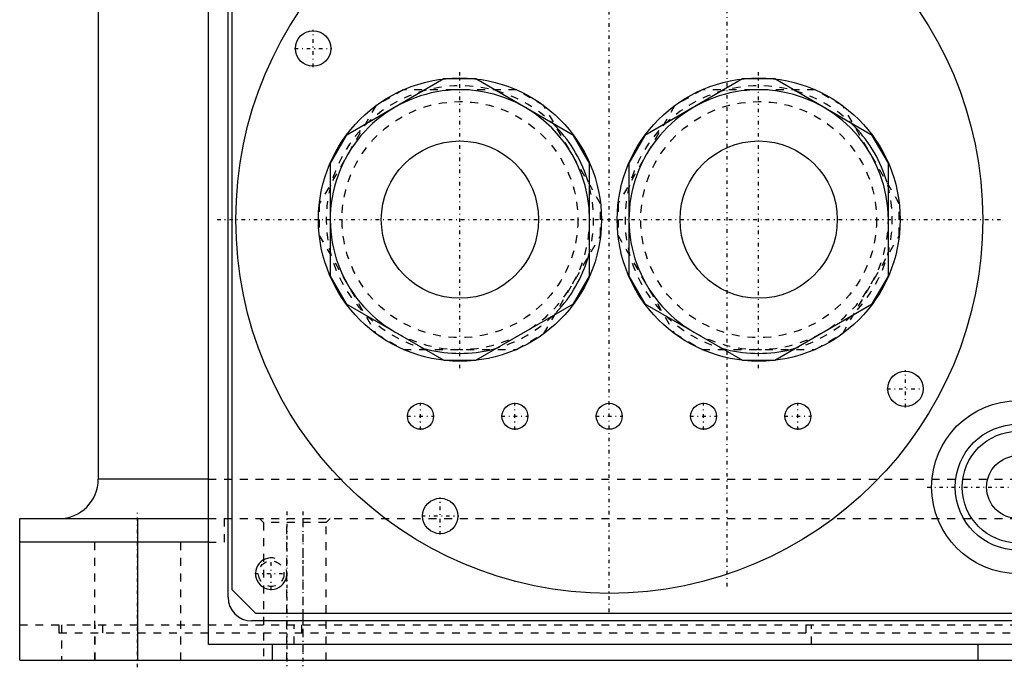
# Model space of a CAD drawing. Extents: x -132 to 132, y -1 to 737.
# Tile 1 of 12: x -90 to 35, y -1 to 81. Entities that reach past the tile are written whole.
import ezdxf

# ---------------------------------------------------------------- set-up
doc = ezdxf.new("R2010")
doc.units = 0
doc.linetypes.add('CENTER', pattern=[1.5, 0.45, -0.5, 0.05, -0.5])
doc.linetypes.add('DASHED', pattern=[2, 1, -1])
for name, color, linetype in [('AM_0', 7, 'CONTINUOUS'), ('AM_10', 7, 'CONTINUOUS'), ('AM_3', 7, 'DASHED'), ('AM_7', 7, 'CENTER')]:
    doc.layers.add(name, color=color, linetype=linetype)

msp = doc.modelspace()

# ---------------------------------------------------------------- linework, layer by layer
at = {"layer": 'AM_0', "color": 7, "linetype": 'CONTINUOUS'}
for p, q in [((-80, 145), (-80, 23)), ((-63.5, 8), (-63.5, 117.83)), ((-63, 118), (-63, 9)), ((-66, 2), (-66, 116.33)), ((-36.04, 73.88), (-48.46, 66.7)), ((-31.96, 73.88), (-36.04, 73.88)), ((-19.54, 66.7), (-31.96, 73.88)), ((1.96, 73.88), (-10.46, 66.7)), ((6.04, 73.88), (1.96, 73.88)), ((18.46, 66.7), (6.04, 73.88)), ((-41.2, 72.5), (-41.2, 72.5)), ((-26.8, 72.5), (-26.8, 72.5)), ((-3.2, 72.5), (-3.2, 72.5)), ((11.2, 72.5), (11.2, 72.5)), ((-44.68, 70.49), (-44.69, 70.48)), ((-23.31, 70.48), (-23.32, 70.49)), ((-6.68, 70.49), (-6.69, 70.48)), ((14.69, 70.48), (14.68, 70.49)), ((-48.46, 66.7), (-50.5, 63.18)), ((-17.5, 63.18), (-19.54, 66.7)), ((-10.46, 66.7), (-12.5, 63.18)), ((20.5, 63.18), (18.46, 66.7)), ((-50.5, 63.18), (-50.5, 48.82)), ((-17.5, 48.82), (-17.5, 63.18)), ((-12.5, 63.18), (-12.5, 48.82)), ((20.5, 48.82), (20.5, 63.18)), ((-51.89, 58.02), (-51.89, 58.01)), ((-16.11, 58.01), (-16.11, 58.02)), ((-13.89, 58.02), (-13.89, 58.01)), ((21.89, 58.01), (21.89, 58.02)), ((-51.89, 53.99), (-51.89, 53.98)), ((-16.11, 53.98), (-16.11, 53.99)), ((-13.89, 53.99), (-13.89, 53.98)), ((21.89, 53.98), (21.89, 53.99)), ((-50.5, 48.82), (-48.46, 45.3)), ((-19.54, 45.3), (-17.5, 48.82)), ((-12.5, 48.82), (-10.46, 45.3)), ((18.46, 45.3), (20.5, 48.82)), ((-48.46, 45.3), (-36.04, 38.12)), ((-31.96, 38.12), (-19.54, 45.3)), ((-10.46, 45.3), (1.96, 38.12)), ((6.04, 38.12), (18.46, 45.3)), ((-44.69, 41.52), (-44.68, 41.51)), ((-23.32, 41.51), (-23.31, 41.52)), ((-6.69, 41.52), (-6.68, 41.51)), ((14.68, 41.51), (14.69, 41.52)), ((-41.2, 39.5), (-41.2, 39.5)), ((-26.8, 39.5), (-26.8, 39.5)), ((-3.2, 39.5), (-3.2, 39.5)), ((11.2, 39.5), (11.2, 39.5)), ((-36.04, 38.12), (-31.96, 38.12)), ((1.96, 38.12), (6.04, 38.12)), ((-66, 23), (-80, 23)), ((-90, 18), (-66, 18)), ((-90, 0), (-90, 18)), ((-75, 18), (-75, 0)), ((-66, 15), (-90, 15)), ((-63, 9), (-60, 6)), ((-60, 6), (60, 6)), ((60.5, 5), (-60.5, 5)), ((66, 2), (-66, 2)), ((-57.85, 0), (-57.85, 2)), ((31.86, 2), (31.86, 0)), ((-90, 0), (90, 0))]:
    msp.add_line(p, q, dxfattribs=at)
for centre, radius in [((-15, 56), 47.5), ((-52.67, 77.75), 2.25), ((-34, 56), 18), ((4, 56), 18), ((-34, 56), 10), ((4, 56), 10), ((22.67, 34.5), 2.25), ((-39, 31), 1.65), ((-27, 31), 1.65), ((-15, 31), 1.65), ((-3, 31), 1.65), ((9, 31), 1.65), ((37, 22), 11), ((37, 22), 8), ((37, 22), 7.1), ((37, 22), 4), ((-36.5, 18.33), 2.25)]:
    msp.add_circle(centre, radius, dxfattribs=at)
for centre, radius, start, end in [((-34, 56), 16.5, 0, 240), ((4, 56), 16.5, 0, 240), ((-34, 56), 17, 16.0694, 43.9306), ((4, 56), 17, 16.0694, 43.9306), ((-34, 56), 17, 316.0694, 343.9306), ((-34, 56), 17, 256.0694, 283.9306), ((4, 56), 17, 256.0694, 283.9306), ((-85, 23), 5, 270, 0), ((-60.5, 8), 3, 180, 270)]:
    msp.add_arc(centre, radius, start, end, dxfattribs=at)
at = {"layer": 'AM_10', "color": 7, "linetype": 'CONTINUOUS'}
msp.add_arc((-58, 11), 2, 75, 15, dxfattribs=at)
at = {"layer": 'AM_3', "color": 6, "linetype": 'DASHED'}
for p, q in [((-41.2, 72.5), (-44.68, 70.49)), ((-26.81, 72.5), (-41.19, 72.5)), ((-23.32, 70.49), (-26.8, 72.5)), ((-3.2, 72.5), (-6.68, 70.49)), ((11.19, 72.5), (-3.19, 72.5)), ((14.68, 70.49), (11.2, 72.5)), ((-44.69, 70.48), (-51.89, 58.02)), ((-16.11, 58.02), (-23.31, 70.48)), ((-6.69, 70.48), (-13.89, 58.02)), ((21.89, 58.02), (14.69, 70.48)), ((-51.89, 58.01), (-51.89, 53.99)), ((-16.11, 53.99), (-16.11, 58.01)), ((-13.89, 58.01), (-13.89, 53.99)), ((21.89, 53.99), (21.89, 58.01)), ((-51.89, 53.98), (-44.69, 41.52)), ((-23.31, 41.52), (-16.11, 53.98)), ((-13.89, 53.98), (-6.69, 41.52)), ((14.69, 41.52), (21.89, 53.98)), ((-44.68, 41.51), (-41.2, 39.5)), ((-26.8, 39.5), (-23.32, 41.51)), ((-6.68, 41.51), (-3.2, 39.5)), ((11.2, 39.5), (14.68, 41.51)), ((-41.19, 39.5), (-26.81, 39.5)), ((-3.19, 39.5), (11.19, 39.5)), ((-66, 23), (66, 23)), ((-66, 18), (75, 18)), ((-64, 18), (-64, 15)), ((-59.5, 18), (-59, 17.5)), ((-56, 0), (-56, 18)), ((-54, 18), (-54, 0)), ((-51, 17.5), (-50.5, 18)), ((-59, 17.5), (-59, 0)), ((-51, 17.5), (-59, 17.5)), ((-51, 0), (-51, 17.5)), ((-80.5, 15), (-80.5, 0)), ((-69.5, 0), (-69.5, 15)), ((-66, 15), (-64, 15)), ((-90, 4.5), (90, 4.5)), ((-85, 4.5), (-85, 3.5)), ((-84.68, 4.5), (-84.68, 0)), ((-80.41, 0), (-80.41, 4.5)), ((-79.48, 4.5), (-79.48, 3.5)), ((-55.07, 2), (-55.07, 4.5)), ((-54.14, 4.5), (-54.14, 3.5)), ((10.02, 4.5), (10.02, 3.5)), ((10.73, 2), (10.73, 4.5)), ((-85, 3.5), (85, 3.5))]:
    msp.add_line(p, q, dxfattribs=at)
for centre, radius in [((-34, 56), 15), ((4, 56), 15), ((-58, 11), 1.62)]:
    msp.add_circle(centre, radius, dxfattribs=at)
for centre, radius, start, end in [((-34, 56), 17, 43.9306, 256.0694), ((4, 56), 17, 43.9306, 256.0694), ((-34, 56), 17, 343.9306, 16.0694), ((4, 56), 17, 283.9306, 16.0694), ((-34, 56), 16.5, 240, 0), ((4, 56), 16.5, 240, 0), ((-34, 56), 17, 283.9306, 316.0694)]:
    msp.add_arc(centre, radius, start, end, dxfattribs=at)
at = {"layer": 'AM_7', "color": 4, "linetype": 'CENTER'}
for p, q in [((0, 9.38), (0, 202.25)), ((-15, 6.12), (-15, 105.88)), ((-52.67, 75.39), (-52.67, 80.11)), ((-55.03, 77.75), (-50.31, 77.75)), ((-34, 37.1), (-34, 74.9)), ((4, 37.1), (4, 74.9)), ((-64.88, 56), (34.88, 56)), ((22.67, 32.14), (22.67, 36.86)), ((20.31, 34.5), (25.03, 34.5)), ((-39, 29.27), (-39, 32.73)), ((-27, 29.27), (-27, 32.73)), ((-3, 29.27), (-3, 32.73)), ((9, 29.27), (9, 32.73)), ((-40.73, 31), (-37.27, 31)), ((-28.73, 31), (-25.27, 31)), ((-16.73, 31), (-13.27, 31)), ((-4.73, 31), (-1.27, 31)), ((7.27, 31), (10.73, 31)), ((25.45, 22), (48.55, 22)), ((-36.5, 15.97), (-36.5, 20.69)), ((-75, -0.9), (-75, 18.9)), ((-56, 18.9), (-56, -0.9)), ((-54, 18.9), (-54, -0.9)), ((-38.86, 18.33), (-34.14, 18.33)), ((-58, 8.9), (-58, 13.1)), ((-60.1, 11), (-55.9, 11))]:
    msp.add_line(p, q, dxfattribs=at)

doc.saveas('drawing.dxf')
